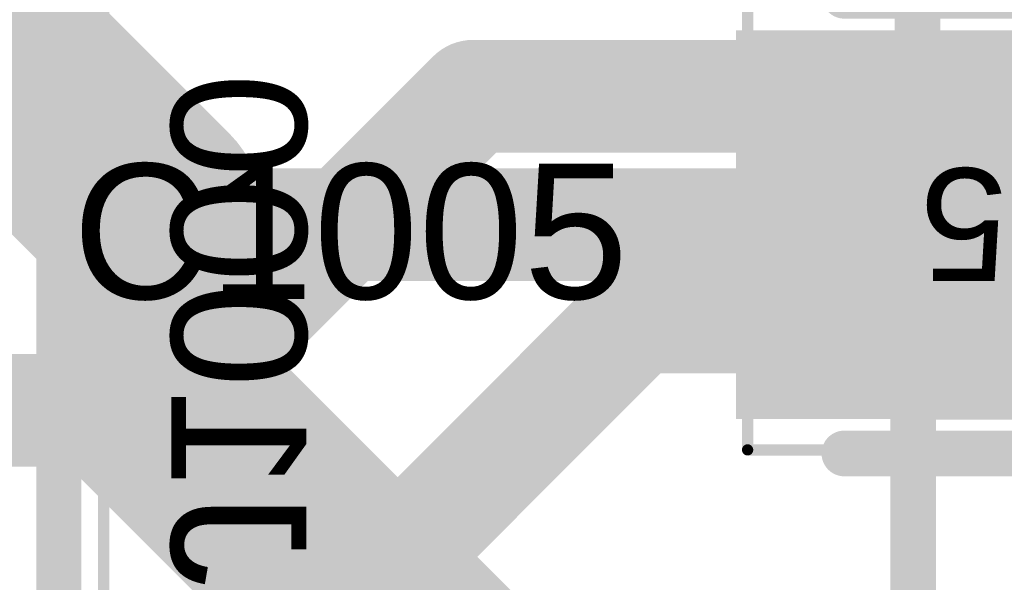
# Model space of a CAD drawing. Header units: inches. Extents: x -6 to 11.2, y -2.2 to 8.3.
# Tile 30 of 256: x 0.668 to 0.8402, y 1.195 to 1.2933. Entities that reach past the tile are written whole.
import ezdxf

# ---------------------------------------------------------------- set-up
doc = ezdxf.new("R2010")
doc.units = ezdxf.units.IN
doc.header["$MEASUREMENT"] = 0
for name, color, linetype in [('Board Layer Stack Bottom Overlay', 54, 'Continuous'), ('Bottom Comp Body -Top13)-Comp Body -Bot14)', 56, 'Continuous'), ('Bottom Courtyard -Top15)-Courtyard -Bot16)', 56, 'Continuous'), ('Layer 1- Top', 1, 'Continuous'), ('Layer 4- Inner', 76, 'Continuous'), ('Layer 8- Bottom', 5, 'Continuous'), ('Top Comp Body -Top13)-Comp Body -Bot14)', 56, 'Continuous'), ('Top Comp Outline -Top11)-Comp Outline -Bot12)', 56, 'Continuous'), ('Top Courtyard -Top15)-Courtyard -Bot16)', 56, 'Continuous'), ('Top Overlay', 2, 'Continuous'), ('Top Paste', 8, 'Continuous'), ('Top Solder', 216, 'Continuous')]:
    doc.layers.add(name, color=color, linetype=linetype)
doc.styles.add('Arial', font='txt', dxfattribs={"height": 0.2})

# ---------------------------------------------------------------- blocks, each defined once
blk = doc.blocks.new('615008138321_B_93')
at = {"layer": 'Board Layer Stack Bottom Overlay'}
blk.add_lwpolyline([(-0.31496, -0.32874, 0.00787, 0.00787, 0), (0.31496, -0.32874, 0.00787, 0.00787, 0)], format="xyseb", dxfattribs=at)
at = {"layer": 'Bottom Comp Body -Top13)-Comp Body -Bot14)'}
blk.add_lwpolyline([(-0.31496, -0.32874, 0.00394, 0.00394, 0), (0.31496, -0.32874, 0.00394, 0.00394, 0)], format="xyseb", dxfattribs=at)
at = {"layer": 'Bottom Courtyard -Top15)-Courtyard -Bot16)'}
blk.add_lwpolyline([(-0.36811, -0.33661, 0.00197, 0.00197, 0), (0.36811, -0.33661, 0.00197, 0.00197, 0)], format="xyseb", dxfattribs=at)
blk = doc.blocks.new('L1505_M_____120')
at = {"layer": 'Layer 1- Top'}
for points in [[(-0.067, -0.032), (-0.067, 0.032), (-0.017, 0.032), (-0.017, -0.032)], [(0.017, -0.032), (0.017, 0.032), (0.067, 0.032), (0.067, -0.032)]]:
    blk.add_hatch(color=7, dxfattribs=at).paths.add_polyline_path(points)
at = {"layer": 'Top Paste'}
for points in [[(-0.067, -0.032), (-0.067, 0.032), (-0.017, 0.032), (-0.017, -0.032)], [(0.017, -0.032), (0.017, 0.032), (0.067, 0.032), (0.067, -0.032)]]:
    blk.add_hatch(color=8, dxfattribs=at).paths.add_polyline_path(points)
at = {"layer": 'Top Solder'}
for points in [[(-0.06897, -0.03397), (-0.06897, 0.03397), (-0.01503, 0.03397), (-0.01503, -0.03397)], [(0.01503, -0.03397), (0.01503, 0.03397), (0.06897, 0.03397), (0.06897, -0.03397)]]:
    blk.add_hatch(color=216, dxfattribs=at).paths.add_polyline_path(points)
at = {"layer": 'Top Comp Body -Top13)-Comp Body -Bot14)'}
for points in [[(0.04331, 0.02854, 0.00394, 0.00394, 0), (-0.04331, 0.02854, 0.00394, 0.00394, 0)], [(-0.04331, 0.02854, 0.00394, 0.00394, 0), (-0.04331, -0.02854, 0.00394, 0.00394, 0)], [(0.04331, 0.02854, 0.00394, 0.00394, 0), (0.04331, -0.02854, 0.00394, 0.00394, 0)], [(0.04331, -0.02854, 0.00394, 0.00394, 0), (-0.04331, -0.02854, 0.00394, 0.00394, 0)]]:
    blk.add_lwpolyline(points, format="xyseb", dxfattribs=at)
for points in [[(-0.04429, 0.02854, 0.00197, 0.00197, 1), (-0.04232, 0.02854, 0.00197, 0.00197, 1)], [(-0.04429, 0.02854, 0.00197, 0.00197, 1), (-0.04232, 0.02854, 0.00197, 0.00197, 1)], [(0.04232, 0.02854, 0.00197, 0.00197, 1), (0.04429, 0.02854, 0.00197, 0.00197, 1)], [(0.04232, 0.02854, 0.00197, 0.00197, 1), (0.04429, 0.02854, 0.00197, 0.00197, 1)], [(-0.04429, -0.02854, 0.00197, 0.00197, 1), (-0.04232, -0.02854, 0.00197, 0.00197, 1)], [(-0.04429, -0.02854, 0.00197, 0.00197, 1), (-0.04232, -0.02854, 0.00197, 0.00197, 1)], [(0.04232, -0.02854, 0.00197, 0.00197, 1), (0.04429, -0.02854, 0.00197, 0.00197, 1)], [(0.04232, -0.02854, 0.00197, 0.00197, 1), (0.04429, -0.02854, 0.00197, 0.00197, 1)]]:
    blk.add_lwpolyline(points, format="xyseb", close=True, dxfattribs=at)
at = {"layer": 'Top Courtyard -Top15)-Courtyard -Bot16)'}
for points in [[(0.06693, 0.03937, 0.00197, 0.00197, 0), (-0.06693, 0.03937, 0.00197, 0.00197, 0)], [(-0.06693, 0.03937, 0.00197, 0.00197, 0), (-0.06693, -0.03937, 0.00197, 0.00197, 0)], [(0.06693, 0.03937, 0.00197, 0.00197, 0), (0.06693, -0.03937, 0.00197, 0.00197, 0)], [(0, 0.01969, 0.00394, 0.00394, 0), (0, -0.01969, 0.00394, 0.00394, 0)], [(0.01969, 0, 0.00394, 0.00394, 0), (-0.01969, 0, 0.00394, 0.00394, 0)], [(0.06693, -0.03937, 0.00197, 0.00197, 0), (-0.06693, -0.03937, 0.00197, 0.00197, 0)]]:
    blk.add_lwpolyline(points, format="xyseb", dxfattribs=at)
for points in [[(-0.06742, 0.03937, 0.000984, 0.000984, 1), (-0.06644, 0.03937, 0.000984, 0.000984, 1)], [(-0.06742, 0.03937, 0.000984, 0.000984, 1), (-0.06644, 0.03937, 0.000984, 0.000984, 1)], [(0.06644, 0.03937, 0.000984, 0.000984, 1), (0.06742, 0.03937, 0.000984, 0.000984, 1)], [(0.06644, 0.03937, 0.000984, 0.000984, 1), (0.06742, 0.03937, 0.000984, 0.000984, 1)], [(-0.00098, 0.01969, 0.00197, 0.00197, 1), (0.00098, 0.01969, 0.00197, 0.00197, 1)], [(-0.02067, 0, 0.00197, 0.00197, 1), (-0.0187, 0, 0.00197, 0.00197, 1)], [(0.0187, 0, 0.00197, 0.00197, 1), (0.02067, 0, 0.00197, 0.00197, 1)], [(-0.00098, -0.01969, 0.00197, 0.00197, 1), (0.00098, -0.01969, 0.00197, 0.00197, 1)], [(-0.06742, -0.03937, 0.000984, 0.000984, 1), (-0.06644, -0.03937, 0.000984, 0.000984, 1)], [(-0.06742, -0.03937, 0.000984, 0.000984, 1), (-0.06644, -0.03937, 0.000984, 0.000984, 1)], [(0.06644, -0.03937, 0.000984, 0.000984, 1), (0.06742, -0.03937, 0.000984, 0.000984, 1)], [(0.06644, -0.03937, 0.000984, 0.000984, 1), (0.06742, -0.03937, 0.000984, 0.000984, 1)]]:
    blk.add_lwpolyline(points, format="xyseb", close=True, dxfattribs=at)
at = {"layer": 'Top Overlay'}
for points in [[(0.05, 0.04, 0.008, 0.008, 0), (-0.05, 0.04, 0.008, 0.008, 0)], [(0.05, -0.04, 0.008, 0.008, 0), (-0.05, -0.04, 0.008, 0.008, 0)]]:
    blk.add_lwpolyline(points, format="xyseb", dxfattribs=at)
for points in [[(-0.052, 0.04, 0.004, 0.004, 1), (-0.048, 0.04, 0.004, 0.004, 1)], [(0.048, 0.04, 0.004, 0.004, 1), (0.052, 0.04, 0.004, 0.004, 1)], [(-0.052, -0.04, 0.004, 0.004, 1), (-0.048, -0.04, 0.004, 0.004, 1)], [(0.048, -0.04, 0.004, 0.004, 1), (0.052, -0.04, 0.004, 0.004, 1)]]:
    blk.add_lwpolyline(points, format="xyseb", close=True, dxfattribs=at)
at = {"layer": 'Top Comp Outline -Top11)-Comp Outline -Bot12)', "style": 'Arial'}
blk.add_text('C1005', height=0.019685, dxfattribs=at).set_placement((-0.04428, -0.00984))
blk = doc.blocks.new('DF_S_B_400')
at = {"layer": 'Board Layer Stack Bottom Overlay'}
for points in [[(-0.175, 0.125, 0.008, 0.008, 0), (-0.175, -0.125, 0.008, 0.008, 0)], [(-0.175, 0.125, 0.008, 0.008, 0), (0.175, 0.125, 0.008, 0.008, 0)]]:
    blk.add_lwpolyline(points, format="xyseb", dxfattribs=at)
blk.add_lwpolyline([(-0.177, 0.125, 0.004, 0.004, 1), (-0.173, 0.125, 0.004, 0.004, 1)], format="xyseb", close=True, dxfattribs=at)
blk.add_lwpolyline([(-0.177, 0.125, 0.004, 0.004, 1), (-0.173, 0.125, 0.004, 0.004, 1)], format="xyseb", close=True, dxfattribs=at)
blk = doc.blocks.new('DF_S_B_401')
at = {"layer": 'Board Layer Stack Bottom Overlay'}
for points in [[(-0.175, 0.125, 0.008, 0.008, 0), (0.175, 0.125, 0.008, 0.008, 0)], [(0.175, 0.125, 0.008, 0.008, 0), (0.175, -0.125, 0.008, 0.008, 0)]]:
    blk.add_lwpolyline(points, format="xyseb", dxfattribs=at)
blk.add_lwpolyline([(0.173, 0.125, 0.004, 0.004, 1), (0.177, 0.125, 0.004, 0.004, 1)], format="xyseb", close=True, dxfattribs=at)
blk.add_lwpolyline([(0.173, 0.125, 0.004, 0.004, 1), (0.177, 0.125, 0.004, 0.004, 1)], format="xyseb", close=True, dxfattribs=at)

msp = doc.modelspace()

# ---------------------------------------------------------------- linework, layer by layer
at = {"layer": 'Layer 1- Top'}
for points in [[(0.62677, 1.32343, 0.01969, 0.01969, 0), (0.69272, 1.25748, 0.01969, 0.01969, 0)], [(0.69272, 1.25748, 0.01969, 0.01969, 0), (0.8202, 1.25748, 0.01969, 0.01969, 0)]]:
    msp.add_lwpolyline(points, format="xyseb", dxfattribs=at)
for points in [[(0.6878, 1.25748, 0.00984, 0.00984, 1), (0.69764, 1.25748, 0.00984, 0.00984, 1)], [(0.6878, 1.25748, 0.00984, 0.00984, 1), (0.69764, 1.25748, 0.00984, 0.00984, 1)], [(0.81528, 1.25748, 0.00984, 0.00984, 1), (0.82513, 1.25748, 0.00984, 0.00984, 1)]]:
    msp.add_lwpolyline(points, format="xyseb", close=True, dxfattribs=at)
at = {"layer": 'Layer 4- Inner'}
for points in [[(0.69233, 1.225, 0.01969, 0.01969, 0), (0.74724, 1.27992, 0.01969, 0.01969, 0)], [(0.74724, 1.27992, 0.01969, 0.01969, 0), (1.2122, 1.27992, 0.01969, 0.01969, 0)], [(0.70827, 1.17362, 0.01969, 0.01969, 0), (0.77598, 1.24134, 0.01969, 0.01969, 0)], [(0.77598, 1.24134, 0.01969, 0.01969, 0), (1.19409, 1.24134, 0.01969, 0.01969, 0)], [(0.62519, 1.225, 0.01969, 0.01969, 0), (0.69233, 1.225, 0.01969, 0.01969, 0)]]:
    msp.add_lwpolyline(points, format="xyseb", dxfattribs=at)
for points in [[(0.74232, 1.27992, 0.00984, 0.00984, 1), (0.75217, 1.27992, 0.00984, 0.00984, 1)], [(0.74232, 1.27992, 0.00984, 0.00984, 1), (0.75217, 1.27992, 0.00984, 0.00984, 1)], [(0.77106, 1.24134, 0.00984, 0.00984, 1), (0.78091, 1.24134, 0.00984, 0.00984, 1)], [(0.77106, 1.24134, 0.00984, 0.00984, 1), (0.78091, 1.24134, 0.00984, 0.00984, 1)], [(0.6874, 1.225, 0.00984, 0.00984, 1), (0.69725, 1.225, 0.00984, 0.00984, 1)], [(0.6874, 1.225, 0.00984, 0.00984, 1), (0.69725, 1.225, 0.00984, 0.00984, 1)]]:
    msp.add_lwpolyline(points, format="xyseb", close=True, dxfattribs=at)
at = {"layer": 'Layer 8- Bottom'}
for points in [[(0.62519, 1.325, 0.03937, 0.03937, 0), (0.69075, 1.25945, 0.03937, 0.03937, 0)], [(0.69075, 1.22883, 0.03937, 0.03937, 0), (0.69075, 1.25945, 0.03937, 0.03937, 0)], [(0.69075, 1.22883, 0.03937, 0.03937, 0), (0.7644, 1.15518, 0.03937, 0.03937, 0)]]:
    msp.add_lwpolyline(points, format="xyseb", dxfattribs=at)
for points in [[(0.68091, 1.25945, 0.01969, 0.01969, 1), (0.70059, 1.25945, 0.01969, 0.01969, 1)], [(0.68091, 1.25945, 0.01969, 0.01969, 1), (0.70059, 1.25945, 0.01969, 0.01969, 1)], [(0.68091, 1.22883, 0.01969, 0.01969, 1), (0.70059, 1.22883, 0.01969, 0.01969, 1)], [(0.68091, 1.22883, 0.01969, 0.01969, 1), (0.70059, 1.22883, 0.01969, 0.01969, 1)]]:
    msp.add_lwpolyline(points, format="xyseb", close=True, dxfattribs=at)

# ---------------------------------------------------------------- block references
for name, p, rotation in [('DF_S_B_400', (0.95, 1.42), 90), ('615008138321_B_93', (0.34606, 1.15), 90), ('L1505_M_____120', (0.8622, 1.25748), 180), ('DF_S_B_401', (0.94921, 1.05236), 90)]:
    msp.add_blockref(name, p, dxfattribs=dict(rotation=rotation))

# ---------------------------------------------------------------- texts
at = {"layer": 'Board Layer Stack Bottom Overlay', "style": 'Arial', "text_generation_flag": 2}
msp.add_text('J1000', height=0.023622, rotation=270, dxfattribs=at).set_placement((0.69449, 1.19411))
at = {"layer": 'Top Overlay', "style": 'Arial'}
msp.add_text('C1005', height=0.023622, dxfattribs=at).set_placement((0.67718, 1.24449))

doc.saveas('drawing.dxf')
